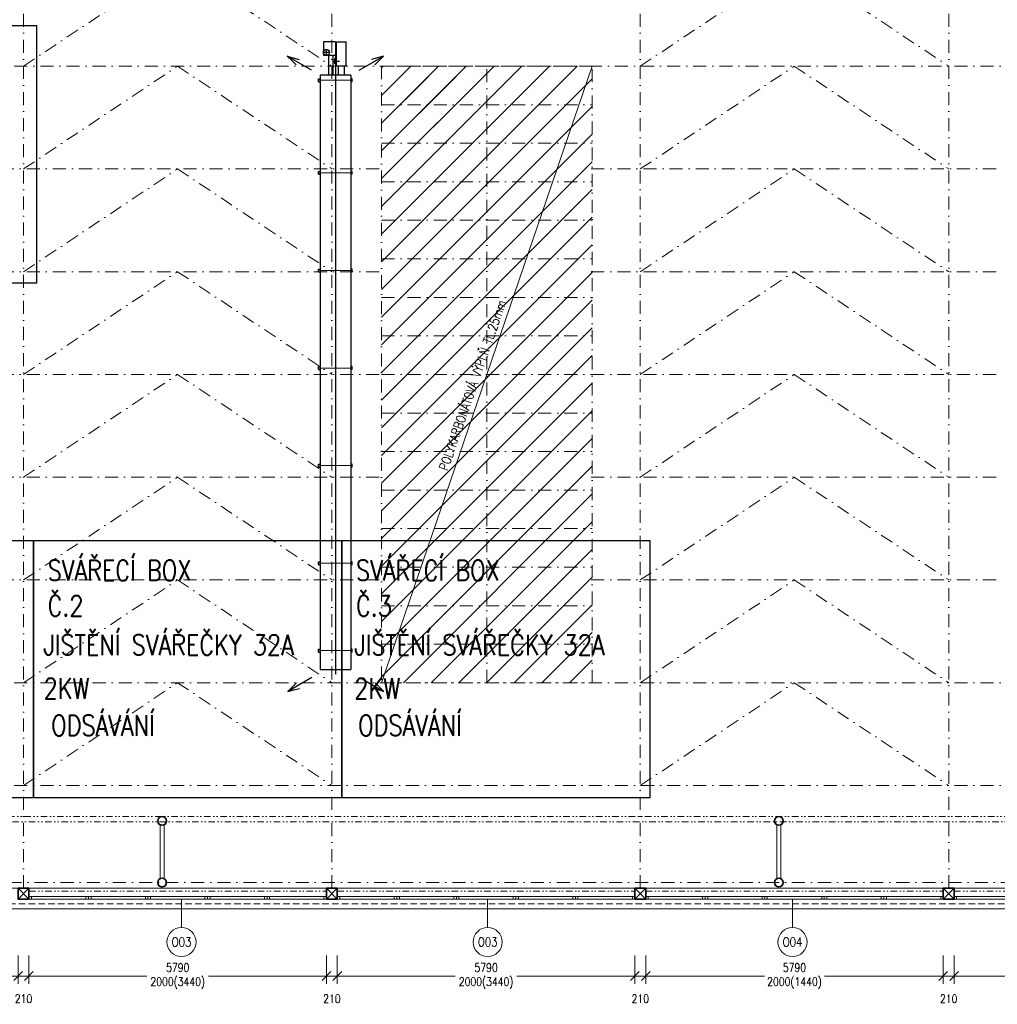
# Model space of a CAD drawing. Header units: millimetres. Extents: x -485339 to 350584, y -2181201 to -313328.
# Tile 47 of 115: x -127955 to -108934, y -1062036 to -1042873. Entities that reach past the tile are written whole.
import ezdxf
from ezdxf.enums import TextEntityAlignment as Align

# ---------------------------------------------------------------- set-up
doc = ezdxf.new("R2010")
doc.units = ezdxf.units.MM
doc.header["$LTSCALE"] = 10
for name, pattern in [('DASHDOT', [25.4, 12.7, -6.35, 0, -6.35]), ('DASHED', [19.05, 12.7, -6.35]), ('DĚLICÍ2', [15.875, 6.35, -3.175, 0, -3.175, 0, -3.175]), ('ČÁRKOVANÁ2', [9.525, 6.35, -3.175])]:
    doc.linetypes.add(name, pattern=pattern)
doc.layers.get('Defpoints').update_dxf_attribs({"color": 201})
for name, color, linetype in [('1VZT-vytápění', 150, 'Continuous'), ('VYBAVENÍ', 222, 'Continuous'), ('VYBAVENÍ_POPIS', 222, 'Continuous'), ('VYBAVENÍ_POŽADAVKY', 200, 'Continuous')]:
    doc.layers.add(name, color=color, linetype=linetype)
for name, color, linetype, lineweight in [('N_kóty', 10, 'Continuous', 18), ('N_okna', 10, 'Continuous', 18), ('N_popis', 10, 'Continuous', 18), ('N_popis_otvory', 10, 'Continuous', 18), ('N_čáry_plné', 10, 'Continuous', 18), ('N_šrary', 10, 'Continuous', 18), ('St_sloupy_konstrukce haly', 5, 'Continuous', 35), ('St_sloupy_opláštění_půdorys', 25, 'Continuous', 35), ('St_čáry_nad', 250, 'DĚLICÍ2', 18), ('St_čáry_osy', 250, 'DASHDOT', 18), ('St_čáry_plné', 250, 'Continuous', 18), ('St_čáry_pod', 250, 'ČÁRKOVANÁ2', 18)]:
    doc.layers.add(name, color=color, linetype=linetype, lineweight=lineweight)
doc.styles.get("Standard").update_dxf_attribs({"font": 'simplex.shx', "width": 0.8})
doc.dimstyles.new('stavebníM100', dxfattribs={"dimtxt": 165, "dimasz": 170, "dimexe": 150, "dimexo": 100, "dimgap": 30, "dimtad": 1, "dimdec": 0, "dimtxsty": 'Standard', "dimblk": 'OBLIQUE', "dimcen": -2.5, "dimdle": 150, "dimclrd": 256, "dimclre": 256, "dimclrt": 256, "dimadec": 4, "dimazin": 0, "dimtfac": 1, "dimtdec": 0, "dimtmove": 2, "dimatfit": 3, "dimldrblk": 'OBLIQUE', "dimfxl": 400, "dimfxlon": 1, "dimlwd": -1, "dimlwe": -1, "dimarcsym": 0})
pattern_1 = [(45, (24019.06, -425258.4), (-269.40768, 269.40768), [])]

# ---------------------------------------------------------------- blocks, each defined once
blk = doc.blocks.new('G$C08AFE675')
at = {"layer": 'St_sloupy_konstrukce haly', "color": 250, "lineweight": 18, "ltscale": 2}
for points in [[(-525, 40), (525, 40)], [(-525, -40), (525, -40)]]:
    blk.add_lwpolyline(points, dxfattribs=at)
at = {"layer": 'St_sloupy_konstrukce haly', "ltscale": 2}
for centre in [(-600, 0), (600, 0)]:
    blk.add_circle(centre, 85, dxfattribs=at)
blk = doc.blocks.new('G$C0F2906C7')
at = {"layer": 'St_sloupy_opláštění_půdorys', "ltscale": 2}
blk.add_lwpolyline([(-105, -105), (105, -105), (105, 105), (-105, 105)], close=True, dxfattribs=at)
for points in [[(-105, 105), (105, -105)], [(105, 105), (-105, -105)]]:
    blk.add_lwpolyline(points, dxfattribs=at)
blk = doc.blocks.new('G$CE3D3B369')
at = {"layer": 'St_čáry_osy', "linetype": 'ByBlock', "ltscale": 2}
blk.add_lwpolyline([(0, 0), (12000, 0), (12000, 4100), (0, 4100)], close=True, dxfattribs=at)
for points in [[(750, 4100), (750, 0)], [(1500, 4100), (1500, 0)], [(2250, 4100), (2250, 0)], [(3000, 4100), (3000, 0)], [(3750, 4100), (3750, 0)], [(4500, 4100), (4500, 0)], [(5250, 4100), (5250, 0)], [(6000, 4100), (6000, 0)], [(6750, 4100), (6750, 0)], [(7500, 4100), (7500, 0)], [(8250, 4100), (8250, 0)], [(9000, 4100), (9000, 0)], [(9750, 4100), (9750, 0)], [(10500, 4100), (10500, 0)], [(11250, 4100), (11250, 0)], [(0, 2050), (12000, 2050)]]:
    blk.add_lwpolyline(points, dxfattribs=at)
at = {"layer": 'St_čáry_osy', "ltscale": 2}
blk.add_lwpolyline([(12000, 4100), (12000, 0)], dxfattribs=at)
blk = doc.blocks.new('*U1163')
at = {"layer": 'St_čáry_osy', "ltscale": 2}
blk.add_lwpolyline([(-3000, -1000), (-4, 1000), (3000, -1000)], dxfattribs=at)
blk = doc.blocks.new('*U1162')
at = {"layer": 'St_čáry_osy', "ltscale": 2}
for p in [(0, 14000), (12000, 14000), (0, 12000), (12000, 12000), (0, 10000), (12000, 10000), (0, 8000), (12000, 8000), (0, 6000), (12000, 6000), (0, 4000), (12000, 4000), (0, 2000), (12000, 2000), (0, 0), (12000, 0)]:
    blk.add_blockref('*U1163', p, dxfattribs=at)
blk = doc.blocks.new('G$C5E2F4CAD')
at = {"layer": 'N_okna'}
for points in [[(0, 0), (1158, 0), (1158, 50), (0, 50)], [(0, 0), (50, 0), (50, 50), (0, 50)], [(1158, 0), (1108, 0), (1108, 50), (1158, 50)], [(1158, 0), (2316, 0), (2316, 50), (1158, 50)], [(1158, 0), (1158, 0), (1158, 50), (1158, 50)], [(1158, 0), (1208, 0), (1208, 50), (1158, 50)], [(2316, 0), (2266, 0), (2266, 50), (2316, 50)], [(2316, 0), (3474, 0), (3474, 50), (2316, 50)], [(2316, 0), (2316, 0), (2316, 50), (2316, 50)], [(2316, 0), (2366, 0), (2366, 50), (2316, 50)], [(3474, 0), (3424, 0), (3424, 50), (3474, 50)], [(3474, 0), (4632, 0), (4632, 50), (3474, 50)], [(3474, 0), (3474, 0), (3474, 50), (3474, 50)], [(3474, 0), (3524, 0), (3524, 50), (3474, 50)], [(4632, 0), (4582, 0), (4582, 50), (4632, 50)], [(4632, 0), (5790, 0), (5790, 50), (4632, 50)], [(4632, 0), (4632, 0), (4632, 50), (4632, 50)], [(4632, 0), (4682, 0), (4682, 50), (4632, 50)], [(5790, 0), (5740, 0), (5740, 50), (5790, 50)]]:
    blk.add_lwpolyline(points, close=True, dxfattribs=at)
blk = doc.blocks.new('*U2310')
at = {"layer": 'N_okna'}
blk.add_blockref('G$C5E2F4CAD', (-2895, -25), dxfattribs=at)
blk = doc.blocks.new('*U2311')
at = {"layer": 'N_okna'}
for p in [(6000, 0), (12000, 0), (18000, 0), (24000, 0)]:
    blk.add_blockref('*U2310', p, dxfattribs=at)
blk = doc.blocks.new('_OBLIQUE')
at = {"color": 0, "linetype": 'ByBlock'}
blk.add_line((-0.5, -0.5), (0.5, 0.5), dxfattribs=at)
blk = doc.blocks.new('*D2327')
at = {"layer": 'Defpoints', "color": 0, "transparency": 16777216}
for p in [(-133775, -1059988), (-127985, -1059988), (-127985, -1061486)]:
    blk.add_point(p, dxfattribs=at)
at = {"layer": 'N_kóty', "transparency": 16777216}
for p, q in [((-133775, -1061086), (-133775, -1061636)), ((-127985, -1061086), (-127985, -1061636)), ((-133925, -1061486), (-131479, -1061486)), ((-127835, -1061486), (-130281, -1061486))]:
    blk.add_line(p, q, dxfattribs=at)
at = {"layer": 'N_kóty', "linetype": 'ByBlock', "transparency": 16777216, "xscale": 170, "yscale": 170, "zscale": 170, "rotation": 180}
blk.add_blockref('_OBLIQUE', (-133775, -1061486), dxfattribs=at)
at = {"layer": 'N_kóty', "linetype": 'ByBlock', "transparency": 16777216, "xscale": 170, "yscale": 170, "zscale": 170}
blk.add_blockref('_OBLIQUE', (-127985, -1061486), dxfattribs=at)
at = {"layer": 'N_kóty', "transparency": 16777216, "insert": (-130880, -1061486), "char_height": 165, "attachment_point": 5}
blk.add_mtext('5790\\P2000(3440)', dxfattribs=at)
blk = doc.blocks.new('*D2328')
at = {"layer": 'Defpoints', "color": 0, "transparency": 16777216}
for p in [(-127985, -1059988), (-127775, -1059988), (-127775, -1061486)]:
    blk.add_point(p, dxfattribs=at)
at = {"layer": 'N_kóty', "transparency": 16777216}
for p, q in [((-127985, -1061086), (-127985, -1061636)), ((-127775, -1061086), (-127775, -1061636)), ((-128135, -1061486), (-127625, -1061486))]:
    blk.add_line(p, q, dxfattribs=at)
at = {"layer": 'N_kóty', "linetype": 'ByBlock', "transparency": 16777216, "xscale": 170, "yscale": 170, "zscale": 170, "rotation": 180}
blk.add_blockref('_OBLIQUE', (-127985, -1061486), dxfattribs=at)
at = {"layer": 'N_kóty', "linetype": 'ByBlock', "transparency": 16777216, "xscale": 170, "yscale": 170, "zscale": 170}
blk.add_blockref('_OBLIQUE', (-127775, -1061486), dxfattribs=at)
at = {"layer": 'N_kóty', "transparency": 16777216, "insert": (-127880, -1061928), "char_height": 165, "attachment_point": 5}
blk.add_mtext('210', dxfattribs=at)
blk = doc.blocks.new('*D2329')
at = {"layer": 'Defpoints', "color": 0, "transparency": 16777216}
for p in [(-127775, -1059988), (-121985, -1059988), (-121985, -1061486)]:
    blk.add_point(p, dxfattribs=at)
at = {"layer": 'N_kóty', "transparency": 16777216}
for p, q in [((-127775, -1061086), (-127775, -1061636)), ((-121985, -1061086), (-121985, -1061636)), ((-127925, -1061486), (-125479, -1061486)), ((-121835, -1061486), (-124281, -1061486))]:
    blk.add_line(p, q, dxfattribs=at)
at = {"layer": 'N_kóty', "linetype": 'ByBlock', "transparency": 16777216, "xscale": 170, "yscale": 170, "zscale": 170, "rotation": 180}
blk.add_blockref('_OBLIQUE', (-127775, -1061486), dxfattribs=at)
at = {"layer": 'N_kóty', "linetype": 'ByBlock', "transparency": 16777216, "xscale": 170, "yscale": 170, "zscale": 170}
blk.add_blockref('_OBLIQUE', (-121985, -1061486), dxfattribs=at)
at = {"layer": 'N_kóty', "transparency": 16777216, "insert": (-124880, -1061486), "char_height": 165, "attachment_point": 5}
blk.add_mtext('5790\\P2000(3440)', dxfattribs=at)
blk = doc.blocks.new('*D2330')
at = {"layer": 'Defpoints', "color": 0, "transparency": 16777216}
for p in [(-121985, -1059988), (-121775, -1059988), (-121775, -1061486)]:
    blk.add_point(p, dxfattribs=at)
at = {"layer": 'N_kóty', "transparency": 16777216}
for p, q in [((-121985, -1061086), (-121985, -1061636)), ((-121775, -1061086), (-121775, -1061636)), ((-122135, -1061486), (-121625, -1061486))]:
    blk.add_line(p, q, dxfattribs=at)
at = {"layer": 'N_kóty', "linetype": 'ByBlock', "transparency": 16777216, "xscale": 170, "yscale": 170, "zscale": 170, "rotation": 180}
blk.add_blockref('_OBLIQUE', (-121985, -1061486), dxfattribs=at)
at = {"layer": 'N_kóty', "linetype": 'ByBlock', "transparency": 16777216, "xscale": 170, "yscale": 170, "zscale": 170}
blk.add_blockref('_OBLIQUE', (-121775, -1061486), dxfattribs=at)
at = {"layer": 'N_kóty', "transparency": 16777216, "insert": (-121880, -1061928), "char_height": 165, "attachment_point": 5}
blk.add_mtext('210', dxfattribs=at)
blk = doc.blocks.new('*D2331')
at = {"layer": 'Defpoints', "color": 0, "transparency": 16777216}
for p in [(-121775, -1059988), (-115985, -1059988), (-115985, -1061486)]:
    blk.add_point(p, dxfattribs=at)
at = {"layer": 'N_kóty', "transparency": 16777216}
for p, q in [((-121775, -1061086), (-121775, -1061636)), ((-115985, -1061086), (-115985, -1061636)), ((-121925, -1061486), (-119479, -1061486)), ((-115835, -1061486), (-118281, -1061486))]:
    blk.add_line(p, q, dxfattribs=at)
at = {"layer": 'N_kóty', "linetype": 'ByBlock', "transparency": 16777216, "xscale": 170, "yscale": 170, "zscale": 170, "rotation": 180}
blk.add_blockref('_OBLIQUE', (-121775, -1061486), dxfattribs=at)
at = {"layer": 'N_kóty', "linetype": 'ByBlock', "transparency": 16777216, "xscale": 170, "yscale": 170, "zscale": 170}
blk.add_blockref('_OBLIQUE', (-115985, -1061486), dxfattribs=at)
at = {"layer": 'N_kóty', "transparency": 16777216, "insert": (-118880, -1061486), "char_height": 165, "attachment_point": 5}
blk.add_mtext('5790\\P2000(3440)', dxfattribs=at)
blk = doc.blocks.new('*D2332')
at = {"layer": 'Defpoints', "color": 0, "transparency": 16777216}
for p in [(-115985, -1059988), (-115775, -1059988), (-115775, -1061486)]:
    blk.add_point(p, dxfattribs=at)
at = {"layer": 'N_kóty', "transparency": 16777216}
for p, q in [((-115985, -1061086), (-115985, -1061636)), ((-115775, -1061086), (-115775, -1061636)), ((-116135, -1061486), (-115625, -1061486))]:
    blk.add_line(p, q, dxfattribs=at)
at = {"layer": 'N_kóty', "linetype": 'ByBlock', "transparency": 16777216, "xscale": 170, "yscale": 170, "zscale": 170, "rotation": 180}
blk.add_blockref('_OBLIQUE', (-115985, -1061486), dxfattribs=at)
at = {"layer": 'N_kóty', "linetype": 'ByBlock', "transparency": 16777216, "xscale": 170, "yscale": 170, "zscale": 170}
blk.add_blockref('_OBLIQUE', (-115775, -1061486), dxfattribs=at)
at = {"layer": 'N_kóty', "transparency": 16777216, "insert": (-115880, -1061928), "char_height": 165, "attachment_point": 5}
blk.add_mtext('210', dxfattribs=at)
blk = doc.blocks.new('*D2333')
at = {"layer": 'Defpoints', "color": 0, "transparency": 16777216}
for p in [(-115775, -1059988), (-109985, -1059988), (-109985, -1061486)]:
    blk.add_point(p, dxfattribs=at)
at = {"layer": 'N_kóty', "transparency": 16777216}
for p, q in [((-115775, -1061086), (-115775, -1061636)), ((-109985, -1061086), (-109985, -1061636)), ((-115925, -1061486), (-113466, -1061486)), ((-109835, -1061486), (-112294, -1061486))]:
    blk.add_line(p, q, dxfattribs=at)
at = {"layer": 'N_kóty', "linetype": 'ByBlock', "transparency": 16777216, "xscale": 170, "yscale": 170, "zscale": 170, "rotation": 180}
blk.add_blockref('_OBLIQUE', (-115775, -1061486), dxfattribs=at)
at = {"layer": 'N_kóty', "linetype": 'ByBlock', "transparency": 16777216, "xscale": 170, "yscale": 170, "zscale": 170}
blk.add_blockref('_OBLIQUE', (-109985, -1061486), dxfattribs=at)
at = {"layer": 'N_kóty', "transparency": 16777216, "insert": (-112880, -1061486), "char_height": 165, "attachment_point": 5}
blk.add_mtext('5790\\P2000(1440)', dxfattribs=at)
blk = doc.blocks.new('*D2334')
at = {"layer": 'Defpoints', "color": 0, "transparency": 16777216}
for p in [(-109985, -1059988), (-109775, -1059988), (-109775, -1061486)]:
    blk.add_point(p, dxfattribs=at)
at = {"layer": 'N_kóty', "transparency": 16777216}
for p, q in [((-109985, -1061086), (-109985, -1061636)), ((-109775, -1061086), (-109775, -1061636)), ((-110135, -1061486), (-109625, -1061486))]:
    blk.add_line(p, q, dxfattribs=at)
at = {"layer": 'N_kóty', "linetype": 'ByBlock', "transparency": 16777216, "xscale": 170, "yscale": 170, "zscale": 170, "rotation": 180}
blk.add_blockref('_OBLIQUE', (-109985, -1061486), dxfattribs=at)
at = {"layer": 'N_kóty', "linetype": 'ByBlock', "transparency": 16777216, "xscale": 170, "yscale": 170, "zscale": 170}
blk.add_blockref('_OBLIQUE', (-109775, -1061486), dxfattribs=at)
at = {"layer": 'N_kóty', "transparency": 16777216, "insert": (-109880, -1061928), "char_height": 165, "attachment_point": 5}
blk.add_mtext('210', dxfattribs=at)
blk = doc.blocks.new('*D2335')
at = {"layer": 'Defpoints', "color": 0, "transparency": 16777216}
for p in [(-109775, -1059988), (-103985, -1059988), (-103985, -1061486)]:
    blk.add_point(p, dxfattribs=at)
at = {"layer": 'N_kóty', "transparency": 16777216}
for p, q in [((-109775, -1061086), (-109775, -1061636)), ((-103985, -1061086), (-103985, -1061636)), ((-109925, -1061486), (-107466, -1061486)), ((-103835, -1061486), (-106294, -1061486))]:
    blk.add_line(p, q, dxfattribs=at)
at = {"layer": 'N_kóty', "linetype": 'ByBlock', "transparency": 16777216, "xscale": 170, "yscale": 170, "zscale": 170, "rotation": 180}
blk.add_blockref('_OBLIQUE', (-109775, -1061486), dxfattribs=at)
at = {"layer": 'N_kóty', "linetype": 'ByBlock', "transparency": 16777216, "xscale": 170, "yscale": 170, "zscale": 170}
blk.add_blockref('_OBLIQUE', (-103985, -1061486), dxfattribs=at)
at = {"layer": 'N_kóty', "transparency": 16777216, "insert": (-106880, -1061486), "char_height": 165, "attachment_point": 5}
blk.add_mtext('5790\\P2000(1440)', dxfattribs=at)
blk = doc.blocks.new('ASXAXSASXA')
at = {"layer": '1VZT-vytápění'}
for p, q in [((31730, -17558), (31458, -17087)), ((31458, -17087), (31489, -17202)), ((31458, -17087), (31543, -17171)), ((31489, -17202), (31520, -17317)), ((31543, -17171), (31627, -17256)), ((43550, -17549), (43822, -17078)), ((43738, -17163), (43654, -17247)), ((43822, -17078), (43738, -17163)), ((43791, -17193), (43760, -17308)), ((43822, -17078), (43791, -17193)), ((31885, -17714), (31885, -18314)), ((43455, -17714), (31885, -17714)), ((32228, -17686), (32228, -17714)), ((32228, -17686), (32282, -17686)), ((32282, -17686), (32282, -17714)), ((33928, -17686), (33928, -17714)), ((33928, -17686), (33982, -17686)), ((33982, -17686), (33982, -17714)), ((35828, -17686), (35828, -17714)), ((35828, -17686), (35882, -17686)), ((35882, -17686), (35882, -17714)), ((37728, -17686), (37728, -17714)), ((37728, -17686), (37782, -17686)), ((37782, -17686), (37782, -17714)), ((39628, -17686), (39628, -17714)), ((39628, -17686), (39682, -17686)), ((39682, -17686), (39682, -17714)), ((41528, -17686), (41528, -17714)), ((41528, -17686), (41582, -17686)), ((41582, -17686), (41582, -17714)), ((43328, -17686), (43328, -17714)), ((43328, -17686), (43382, -17686)), ((43382, -17686), (43382, -17714)), ((43455, -18314), (43455, -17714)), ((44105, -17784), (43843, -17784)), ((43843, -17784), (43843, -18014)), ((43897, -17905), (43897, -17773)), ((44105, -18014), (44105, -17784)), ((43843, -17877), (43455, -17877)), ((43843, -17961), (43455, -17961)), ((43677, -18038), (43677, -18004)), ((43677, -18004), (43777, -18004)), ((43727, -17983), (43727, -18093)), ((43777, -18004), (43777, -18038)), ((43831, -17839), (43963, -17839)), ((44105, -18014), (43843, -18014)), ((43455, -18077), (43635, -18077)), ((43455, -18191), (43635, -18191)), ((43635, -18038), (44105, -18038)), ((43635, -18038), (43635, -18224)), ((44105, -18038), (44105, -18224)), ((43455, -18314), (31885, -18314)), ((32228, -18341), (32228, -18314)), ((32228, -18341), (32282, -18341)), ((32282, -18341), (32282, -18314)), ((33928, -18341), (33928, -18314)), ((33928, -18341), (33982, -18341)), ((33982, -18341), (33982, -18314)), ((35828, -18341), (35828, -18314)), ((35828, -18341), (35882, -18341)), ((35882, -18341), (35882, -18314)), ((37728, -18341), (37728, -18314)), ((37728, -18341), (37782, -18341)), ((37782, -18341), (37782, -18314)), ((39628, -18341), (39628, -18314)), ((39628, -18341), (39682, -18341)), ((39682, -18341), (39682, -18314)), ((41528, -18341), (41528, -18314)), ((41528, -18341), (41582, -18341)), ((41582, -18341), (41582, -18314)), ((43328, -18341), (43328, -18314)), ((43328, -18341), (43382, -18341)), ((43382, -18341), (43382, -18314)), ((43635, -18224), (44105, -18224)), ((31730, -18487), (31458, -18958)), ((43550, -18478), (43822, -18949)), ((31489, -18843), (31520, -18728)), ((43738, -18865), (43654, -18780)), ((43791, -18834), (43760, -18719)), ((31458, -18958), (31489, -18843)), ((31458, -18958), (31543, -18873)), ((31543, -18873), (31627, -18789)), ((43822, -18949), (43738, -18865)), ((43822, -18949), (43791, -18834))]:
    blk.add_line(p, q, dxfattribs=at)
at = {"layer": '1VZT-vytápění', "lineweight": 15}
for p, q in [((32228, -17692), (32282, -17692)), ((33928, -17692), (33982, -17692)), ((35828, -17692), (35882, -17692)), ((37728, -17692), (37782, -17692)), ((39628, -17692), (39682, -17692)), ((41528, -17692), (41582, -17692)), ((43328, -17692), (43382, -17692)), ((32228, -18335), (32282, -18335)), ((33928, -18335), (33982, -18335)), ((35828, -18335), (35882, -18335)), ((37728, -18335), (37782, -18335)), ((39628, -18335), (39682, -18335)), ((41528, -18335), (41582, -18335)), ((43328, -18335), (43382, -18335))]:
    blk.add_line(p, q, dxfattribs=at)
at = {"layer": '1VZT-vytápění', "lineweight": 15, "ltscale": 5}
for p, q in [((32255, -17714), (32255, -18314)), ((33955, -17714), (33955, -18314)), ((35855, -17714), (35855, -18314)), ((37755, -17714), (37755, -18314)), ((39655, -17714), (39655, -18314)), ((41555, -17714), (41555, -18314)), ((43355, -17714), (43355, -18314))]:
    blk.add_line(p, q, dxfattribs=at)
at = {"layer": '1VZT-vytápění', "ltscale": 15}
blk.add_line((43843, -18014), (31796, -18014), dxfattribs=at)
at = {"layer": '1VZT-vytápění'}
blk.add_circle((43897, -17839), 60, dxfattribs=at)

msp = doc.modelspace()

# ---------------------------------------------------------------- hatches: boundary and pattern name
at = {"layer": 'N_šrary', "linetype": 'DASHED'}
h = msp.add_hatch(dxfattribs=at)
h.set_pattern_fill('ANSI31', color=256, scale=120)
h.set_pattern_definition(pattern_1)
h.paths.add_polyline_path([(-120915.1, -1055777.6), (-116815.1, -1055777.6), (-116815.1, -1043777.6), (-120915.1, -1043777.6)])
at = {"layer": 'St_čáry_nad', "linetype": 'DASHED'}
h = msp.add_hatch(dxfattribs=at)
h.set_pattern_fill('ANSI31', color=256, scale=120)
h.set_pattern_definition(pattern_1)
h.paths.add_polyline_path([(-120915.1, -1055777.6), (-116815.1, -1055777.6), (-116815.1, -1043977.6), (-120915.1, -1043977.6)])

# ---------------------------------------------------------------- linework, layer by layer
at = {"layer": 'N_popis'}
msp.add_lwpolyline([(-116815.1, -1043777.6), (-120915.1, -1055777.6)], dxfattribs=at)
at = {"layer": 'N_popis_otvory'}
for points in [[(-124807, -1060540.8), (-124807, -1059987.6)], [(-118850.3, -1060540.8), (-118850.3, -1059987.6)], [(-112918.3, -1060540.8), (-112918.3, -1059987.6)]]:
    msp.add_lwpolyline(points, dxfattribs=at)
for centre in [(-124807, -1060823.9), (-118850.3, -1060823.9), (-112918.3, -1060823.9)]:
    msp.add_circle(centre, 283.2, dxfattribs=at)
at = {"layer": 'N_čáry_plné', "ltscale": 2}
msp.add_lwpolyline([(-70504.9, -1060177.6), (-140254.9, -1060177.6)], dxfattribs=at)
at = {"layer": 'St_čáry_nad', "ltscale": 2}
for points in [[(-71184.9, -1058382.6), (-139879.9, -1058382.6)], [(-71101.2, -1058482.6), (-139879.9, -1058482.6)], [(-127774.9, -1059832.6), (-121984.9, -1059832.6)], [(-121774.9, -1059832.6), (-115984.9, -1059832.6)], [(-115774.9, -1059832.6), (-109984.9, -1059832.6)], [(-109774.9, -1059832.6), (-103984.9, -1059832.6)]]:
    msp.add_lwpolyline(points, dxfattribs=at)
at = {"layer": 'St_čáry_osy', "ltscale": 2}
for points in [[(-127879.9, -1059777.6), (-127879.9, -992785.6)], [(-121879.9, -1059777.6), (-121879.9, -992785.6)], [(-115879.9, -1059777.6), (-115879.9, -992785.6)], [(-109879.9, -1059777.6), (-109879.9, -992785.6)], [(-140254.9, -1043777.6), (-74504.9, -1043777.6)], [(-128834.2, -1045777.6), (-120934.2, -1045777.6)], [(-116834.2, -1045777.6), (-108934.2, -1045777.6)], [(-128834.2, -1047777.6), (-120934.2, -1047777.6)], [(-116834.2, -1047777.6), (-108934.2, -1047777.6)], [(-128834.2, -1049777.6), (-120934.2, -1049777.6)], [(-116834.2, -1049777.6), (-108934.2, -1049777.6)], [(-128834.2, -1051777.6), (-120934.2, -1051777.6)], [(-116834.2, -1051777.6), (-108934.2, -1051777.6)], [(-128834.2, -1053777.6), (-120934.2, -1053777.6)], [(-116834.2, -1053777.6), (-108934.2, -1053777.6)], [(-140254.9, -1055777.6), (-70504.9, -1055777.6)], [(-140254.9, -1057777.6), (-70504.9, -1057777.6)], [(-70504.9, -1059667.6), (-140099.9, -1059667.6)]]:
    msp.add_lwpolyline(points, dxfattribs=at)
at = {"layer": 'St_čáry_plné', "ltscale": 2}
msp.add_lwpolyline([(-140254.9, -1059777.6), (-70504.9, -1059777.6)], dxfattribs=at)
at = {"layer": 'St_čáry_pod', "ltscale": 2}
msp.add_lwpolyline([(-70504.9, -1060077.6), (-140254.9, -1060077.6)], dxfattribs=at)
at = {"layer": 'VYBAVENÍ'}
for points in [[(-133620.2, -1047992.5), (-127620.2, -1047992.5), (-127620.2, -1042992.5), (-133620.2, -1042992.5)], [(-133685.9, -1058014), (-127685.9, -1058014), (-127685.9, -1053014), (-133685.9, -1053014)], [(-127685.9, -1058014), (-121685.9, -1058014), (-121685.9, -1053014), (-127685.9, -1053014)], [(-121685.9, -1058014), (-115685.9, -1058014), (-115685.9, -1053014), (-121685.9, -1053014)]]:
    msp.add_lwpolyline(points, close=True, dxfattribs=at)

# ---------------------------------------------------------------- block references
at = {"layer": '1VZT-vytápění', "rotation": 89.99999999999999}
msp.add_blockref('ASXAXSASXA', (-139825.9, -1087407.5), dxfattribs=at)
at = {"layer": 'N_okna'}
msp.add_blockref('*U2311', (-130879.9, -1059962.6), dxfattribs=at)
at = {"layer": 'St_sloupy_konstrukce haly', "ltscale": 2, "rotation": 90}
for p in [(-125184.9, -1059067.6), (-113184.9, -1059067.6)]:
    msp.add_blockref('G$C08AFE675', p, dxfattribs=at)
at = {"layer": 'St_sloupy_opláštění_půdorys', "ltscale": 2, "rotation": 90}
for p in [(-127879.9, -1059882.6), (-121879.9, -1059882.6), (-115879.9, -1059882.6), (-109879.9, -1059882.6)]:
    msp.add_blockref('G$C0F2906C7', p, dxfattribs=at)
at = {"layer": 'St_čáry_osy', "ltscale": 2}
msp.add_blockref('*U1162', (-124879.9, -1056777.6), dxfattribs=at)
at = {"layer": 'St_čáry_osy', "ltscale": 2, "rotation": 90}
msp.add_blockref('G$CE3D3B369', (-116815.1, -1055777.6), dxfattribs=at)

# ---------------------------------------------------------------- texts
at = {"layer": 'N_popis', "width": 0.8}
msp.add_text('POLYKARBONÁTOVÁ VÝPLŇ TL.25mm', height=180, rotation=70.83983, dxfattribs=at).set_placement((-119631.1, -1051665.1))
at = {"layer": 'N_popis_otvory', "width": 0.8}
for s, p in [('O03', (-124807, -1060823.9)), ('O03', (-118850.3, -1060823.9)), ('O04', (-112918.3, -1060823.9))]:
    msp.add_text(s, height=180, dxfattribs=at).set_placement(p, align=Align.MIDDLE_CENTER)
at = {"layer": 'VYBAVENÍ_POPIS', "width": 0.8}
for s, p in [('SVÁŘECÍ BOX', (-127412.5, -1053790.8)), ('SVÁŘECÍ BOX', (-121412.5, -1053790.8)), ('Č.2', (-127412.5, -1054482)), ('Č.3', (-121412.5, -1054482))]:
    msp.add_text(s, height=400, dxfattribs=at).set_placement(p)
at = {"layer": 'VYBAVENÍ_POŽADAVKY', "width": 0.8}
for s, p in [('JIŠTĚNÍ SVÁŘEČKY 32A', (-127490.6, -1055242.4)), ('JIŠTĚNÍ SVÁŘEČKY 32A', (-121444.3, -1055242.4)), ('2KW', (-127490.6, -1056090.4)), ('2KW', (-121444.3, -1056090.4)), ('ODSÁVÁNÍ', (-127343.1, -1056809.3)), ('ODSÁVÁNÍ', (-121370.5, -1056809.3))]:
    msp.add_text(s, height=400, dxfattribs=at).set_placement(p)

# ---------------------------------------------------------------- dimensions: what is measured, and where the dimension line sits
at = {"layer": 'N_kóty'}
for base, p1, p2, text, picture, middle in [((-127984.9, -1061485.5), (-133774.9, -1059987.6), (-127984.9, -1059987.6), '<>\\P2000(3440)', '*D2327', (-130879.9, -1061485.5)), ((-121984.9, -1061485.5), (-127774.9, -1059987.6), (-121984.9, -1059987.6), '<>\\P2000(3440)', '*D2329', (-124879.9, -1061485.5)), ((-115984.9, -1061485.5), (-121774.9, -1059987.6), (-115984.9, -1059987.6), '<>\\P2000(3440)', '*D2331', (-118879.9, -1061485.5)), ((-109984.9, -1061485.5), (-115774.9, -1059987.6), (-109984.9, -1059987.6), '<>\\P2000(1440)', '*D2333', (-112879.9, -1061485.5)), ((-103984.9, -1061485.5), (-109774.9, -1059987.6), (-103984.9, -1059987.6), '<>\\P2000(1440)', '*D2335', (-106879.9, -1061485.5))]:
    dim = msp.add_linear_dim(base=base, p1=p1, p2=p2, text=text, dimstyle='stavebníM100', override={"dimtxsty": 'Standard'}, dxfattribs=at)
    dim.commit()
    dim.dimension.update_dxf_attribs({"geometry": picture, "text_midpoint": middle, "dimtype": 160})
for base, p1, p2, picture, middle in [((-127774.9, -1061485.5), (-127984.9, -1059987.6), (-127774.9, -1059987.6), '*D2328', (-127879.9, -1061928)), ((-121774.9, -1061485.5), (-121984.9, -1059987.6), (-121774.9, -1059987.6), '*D2330', (-121879.9, -1061928)), ((-115774.9, -1061485.5), (-115984.9, -1059987.6), (-115774.9, -1059987.6), '*D2332', (-115879.9, -1061928)), ((-109774.9, -1061485.5), (-109984.9, -1059987.6), (-109774.9, -1059987.6), '*D2334', (-109879.9, -1061928))]:
    dim = msp.add_linear_dim(base=base, p1=p1, p2=p2, dimstyle='stavebníM100', dxfattribs=at)
    dim.commit()
    dim.dimension.update_dxf_attribs({"geometry": picture, "text_midpoint": middle})

doc.saveas('drawing.dxf')
